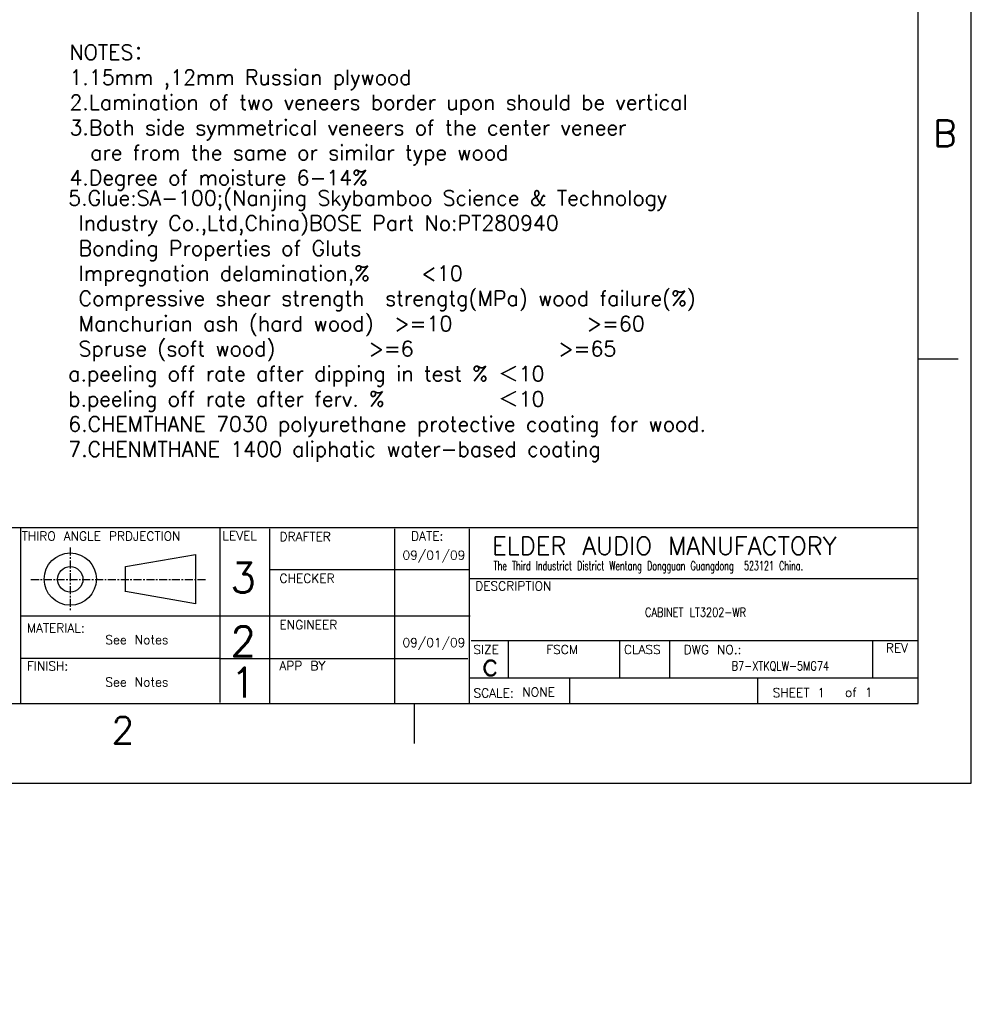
# Model space of a CAD drawing. Header units: inches. Extents: x 14363 to 22433, y -1689 to 5194.
# Tile 3 of 18: x 19018 to 22433, y -1689 to 1843. Entities that reach past the tile are written whole.
import ezdxf
from ezdxf.enums import TextEntityAlignment as Align

# ---------------------------------------------------------------- set-up
doc = ezdxf.new("R2010")
doc.units = ezdxf.units.IN
doc.header["$LTSCALE"] = 23
doc.header["$MEASUREMENT"] = 0
doc.linetypes.add('CENTER', pattern=[2, 1.25, -0.25, 0.25, -0.25])
doc.layers.get('0').update_dxf_attribs({"linetype": 'CONTINUOUS'})
doc.layers.add('6文本', color=5, linetype='CONTINUOUS')
doc.layers.add('Title Block', color=7, linetype='CONTINUOUS')
doc.styles.add('Roman', font='romans')
doc.styles.get("Standard").update_dxf_attribs({"font": 'txt', "width": 0.8, "bigfont": 'gbcbig.shx'})

msp = doc.modelspace()

# ---------------------------------------------------------------- linework, layer by layer
at = {"lineweight": 30}
msp.add_line((22243.12, 20.06), (18438.48, 20.06), dxfattribs=at)
for p, q in [((19020.56, 20.06), (19020.56, -610.66)), ((19736.66, 20.06), (19736.66, -606.61)), ((19914.67, 16.02), (19914.67, -610.66)), ((20363.75, 16.02), (20363.75, -610.66)), ((20630.76, 16.02), (20630.76, -610.66)), ((19918.71, -129.53), (20630.76, -129.53)), ((20634.81, -161.88), (22243.12, -161.88)), ((19020.56, -295.3), (20634.81, -295.3)), ((20638.85, -384.25), (22243.12, -384.25)), ((20771.42, -384.19), (20771.42, -516.68)), ((21170.92, -387.68), (21170.92, -516.68)), ((21350.61, -385.93), (21350.61, -516.68)), ((22079.13, -385.93), (22079.13, -518.43)), ((19020.56, -447.08), (19736.66, -447.08)), ((19736.66, -448.93), (20626.72, -448.93)), ((20634.81, -517.67), (22243.12, -517.67)), ((20991.23, -516.68), (20991.23, -609.08))]:
    msp.add_line(p, q)
at = {"linetype": 'CENTER'}
for p, q in [((19199.52, -51.05), (19199.52, -275.81)), ((19058.63, -164.74), (19687.85, -164.74))]:
    msp.add_line(p, q, dxfattribs=at)
at = {"linetype": 'Continuous'}
for p, q in [((19397.3, -118.39), (19649.34, -75.54)), ((19649.34, -75.54), (19649.34, -252.2)), ((19397.3, -209.34), (19397.3, -118.39)), ((19649.34, -252.2), (19397.3, -208.47))]:
    msp.add_line(p, q, dxfattribs=at)
for centre, radius in [((19199.52, -163.87), 93.64), ((19199.52, -164.74), 45.51)]:
    msp.add_circle(centre, radius, dxfattribs=at)
at = {"layer": 'Title Block'}
for p, q in [((22433.44, -896.14), (22433.44, 5194.22)), ((22243.12, 626.45), (22385.86, 626.45)), ((21666.76, -610.66), (21666.76, -517.67)), ((20435.04, -753.4), (20435.04, -610.66)), ((14439.84, -896.14), (22433.44, -896.14))]:
    msp.add_line(p, q, dxfattribs=at)
at = {"layer": 'Title Block', "lineweight": 30}
for p, q in [((22243.12, -610.66), (22243.12, 4908.74)), ((14630.16, -610.66), (22243.12, -610.66))]:
    msp.add_line(p, q, dxfattribs=at)

# ---------------------------------------------------------------- texts
at = {"layer": '6文本', "style": 'Roman'}
for s, p in [('B', (22338.28, 1435.33)), ('2', (19388.26, -705.82))]:
    msp.add_text(s, height=95.16, dxfattribs=at).set_placement(p, align=Align.MIDDLE_CENTER)
at = {"layer": '6文本'}
for s, height, p in [('THIRO ANGLE PRDJECTION', 32.0872, (19025.14, -25.67)), ('LEVEL', 32.087, (19745.76, -23.71)), ('DRAFTER', 32.087, (19950.45, -27.37)), ('DATE:', 32.087, (20422.76, -25.44)), ('ELDER AUDIO MANUFACTORY', 64.1745, (20713.43, -76.76)), ('09/01/09', 32.087, (20391.97, -94.15)), ('3', 106.96, (19774.55, -212.31)), ('CHECKER', 32.087, (19950.45, -177.07)), ('DESCRIPTION', 32.0872, (20652.67, -204.69)), ('ENGINEER', 32.087, (19950.45, -343.66)), ('MATERIAL:', 32.087, (19043.72, -355.5)), ('2', 106.96, (19774.55, -440.54)), ('See Notes', 32.087, (19325.25, -397.4)), ('09/01/09', 32.087, (20391.97, -407.49)), ('SIZE', 32.087, (20646.11, -432.44)), ('FSCM', 32.087, (20907.78, -432.44)), ('CLASS', 32.087, (21186.71, -432.44)), ('DWG NO.:', 32.087, (21401.11, -432.74)), ('REV', 32.087, (22126.57, -426.89)), ('FINISH:', 32.087, (19043.72, -491.62)), ('APP BY', 32.087, (19950.45, -490.92)), ('c', 80.22, (20675.9, -509.56)), ('1', 106.96, (19774.55, -588.73)), ('See Notes', 32.087, (19325.25, -549.18)), ('SCALE:', 32.087, (20646.73, -588.43)), ('NONE', 32.087, (20821.92, -585.4)), ('SHEET 1', 32.087, (21720.5, -587.3)), ('of 1', 32.087, (21979.99, -586.02))]:
    msp.add_text(s, height=height, dxfattribs=at).set_placement(p)
at = {"layer": '6文本', "width": 0.65}
msp.add_text('The Third Industrict District Wentang Dongguan Guangdong  523121 China.', height=32.0872, dxfattribs=at).set_placement((20719.01, -132.15))
at = {"layer": '6文本', "insert": (14775.03, 1754.74), "char_height": 33.9768, "width": 3626.2098, "attachment_point": 1}
msp.add_mtext("{\\fTimes New Roman|b0|i0|c0|p18;NOTES:\\P\\pi-54.3629,l54.3629,t54.3629;1.^IMaterial: 15mm ,12mm Russian plywood\\P\\ptz;2.^IAdhesive: Nanjing Skybamboo Science & Technology Industry Co.,Ltd,China\\P\\pi0,l0;            SR-100 AB \\P\\pi-54.3629,l54.3629,t54.3629;3.^IBrace angle: must meet the brace angle inspection standard ( ref. relative standard)\\P\\ptz;4.^IRigging insert: must meet the rigging insert inspection standard (ref: relative standard)\\P5.^IStructure:\\P\\pl117.786,t117.786;1)^IIt should be T-groove connection between board and board ( ref. relative drawings for \\P     shape and size details)\\P\\ptz;2)^IJudgement of adhesive intensity is based on wood broken ratio. Ensure the wood broken \\P      ratio \\fSimSun|b0|i0|c134|p2;≧\\fTimes New Roman|b0|i0|c0|p18;70%\\P3)^IPosition, quantity and spec of glue spreading and nails must meet the requirement of \\P      relative drawings.\\P\\pl54.3629,t54.3629;6.^IGeometry:\\P\\pl117.786,t117.786;1)^IGeometry precision must meet the drawing requirement. ( ref. drawing for details )\\P\\ptz;2)^IAdd diagonal inspection to ensure the cabinet structure. The difference between two\\P     diagonal should be \\fSimSun|b0|i0|c134|p2;≦\\fTimes New Roman|b0|i0|c0|p18;2.5mm.\\P\\pl54.3629,t54.3629;7.^IFinish:\\P\\pi0,tz;1) color  2) veins   3) shining   ref. samples\\P4) adhesion ability inspection\\P\\pl0;8.  Key points:\\P    1) Counter sink of rigging screw: diameter \\fSimSun|b0|i0|c134|p2;Φ\\fTimes New Roman|b0|i0|c0|p18;30.5-0.2; depth 5.5+0.3\\P    2) Match of grille and cabinet: vertical \\fSimSun|b0|i0|c134|p2;+\\fTimes New Roman|b0|i0|c0|p18;0.8mm; horizontal -0.5mm; depth -0.3mm\\P\\pi-95.135,l95.135;    3) In the place of compression driver plate mounting (ref. attached drawingA), there should \\P         be no dent, ridge, glue or paint dot.\\P    4) In the place of Vee-2 assembly mounting area (ref. attached drawingB ), there should be no\\P        dent, ridge, paint or calcium carbonate dot.\\P    5) Two holes of two Vee-2 assembly should be symmetrical to the cabinet centre, \\P         tolerance\\fSimSun|b0|i0|c134|p2;≦\\fTimes New Roman|b0|i0|c0|p18;0.5mm.\\P    6) Mounting hole for the rear cover of compression driver should be counter sink, with depth \\P        5.0\\fSimSun|b0|i0|c134|p2;±\\fTimes New Roman|b0|i0|c0|p18;0.3mm. The bottom should be flat, no protrudent dot.\\P    7) Clear up all blurs before glue spreading and cabinet final assembly. Ensure that there's no\\P         blur in the T-groove connection gap.\\P    8) If there's radiation angle in the joint of horn and cabinet, ensure the consistency of each \\P         line direction and symmetry of relative line.\\P         If it's 90\\fSimSun|b0|i0|c134|p2;º\\fTimes New Roman|b0|i0|c0|p18; angle in the joint, make sure the line is clear.\\P    9) Clear up all surfaces and spread AB glue on the thread line before fixing rigging screws\\P         into brace angle.\\P    10) Fill the logo groove.}", dxfattribs=at)
at = {"layer": '6文本', "attachment_point": 1, "style": 'Roman'}
for s, insert, char_height in [('{\\H1.154x;NOTES\\fFangSong_GB2312|b0|i0|c134|p49;：\\Fromans.shx|c0;\\P1.15mm ,12mm Russian plywood\\P2.Lamination of two veneers border upon should be vertical\\P3.Both side symmetrical veneers of the center veneer \\P  are from the same or similar type wood \\P4.Degree of moisture 6-14%\\P} ', (19196.89, 1753.14), 46.8278), ('5.Glue:SA-100;(Nanjing Skybamboo Science & Technology\\P Industry Co.,Ltd,China)BOSE Part No:PT280940 \\P Bonding Properties of Gluts\\P Impregnation delamination,%     <10   \\P Compressive shear strength  strengtg(MPa) wood failure(%) \\P Manchurian ash (hard wood)  >=10             >=60 \\P Spruse (soft wood)         >=6              >=65 \\Pa.peeling off rate after dipping in test % {\\fFangSong_GB2312|b0|i0|c134|p49;＜}10\\Pb.peeling off rate after ferv. %           {\\fFangSong_GB2312|b0|i0|c134|p49;＜}10\\P6.CHEMTHANE 7030 polyurethane protective coating for wood.\\P7.CHENMTHANE 1400 aliphatic water-based coating', (19192.46, 1230.37), 54.054)]:
    msp.add_mtext(s, dxfattribs=dict(at, insert=insert, char_height=char_height))
at = {"layer": '6文本', "char_height": 32.0872, "attachment_point": 1}
for s, insert in [('CABINET LT3202-WR', (21262.55, -266.65)), ('B7-XTKQLW-5MG74{\\fArial|b0|i0|c0|p32;\\~}', (21573.27, -459.31))]:
    msp.add_mtext(s, dxfattribs=dict(at, insert=insert))

doc.saveas('drawing.dxf')
